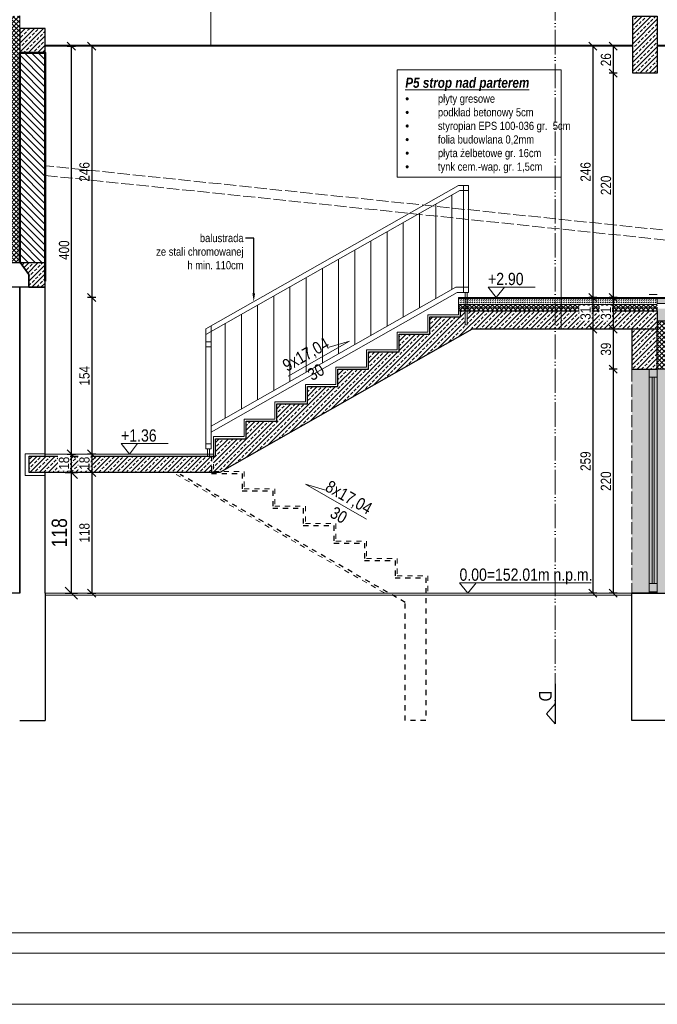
# Model space of a CAD drawing. Header units: millimetres. Extents: x 17147 to 52214, y -18116 to -4632.
# Tile 153 of 186: x 40073 to 40698, y -13916 to -12950. Entities that reach past the tile are written whole.
import ezdxf
from ezdxf import colors
from ezdxf.entities.mleader import LeaderData, LeaderLine
from ezdxf.math import Vec2, Vec3

# ---------------------------------------------------------------- set-up
doc = ezdxf.new("R2010")
doc.units = ezdxf.units.MM
for name, pattern in [('3', [1, 0.5, -0.5]), ('ACAD_ISO02W100', [15, 12, -3]), ('ACAD_ISO05W100', [33, 24, -3, 0, -3, 0, -3])]:
    doc.linetypes.add(name, pattern=pattern)
doc.layers.get('Defpoints').update_dxf_attribs({"color": 6})
for name, color, linetype, lineweight, true_color in [('A-izolacja', 7, 'Continuous', 9, 0x4775ff), ('A_CIENKA_WARSTWY', 7, 'Continuous', 15, 0x3a3a92), ('A_SCIANA DO WYBURZENIA', 7, 'ACAD_ISO02W100', 18, 0xf7833b), ('r-ramka', 7, 'Continuous', 0, 0x727169)]:
    doc.layers.add(name, color=color, linetype=linetype, lineweight=lineweight, true_color=true_color)
for name, color, linetype, lineweight in [('A-konstrukcja-żelbet', 130, 'Continuous', 30), ('A-kreskowanie', 253, 'Continuous', 0), ('A-OKN', 154, 'Continuous', 9), ('A-opis', 130, 'Continuous', 9), ('A-wymiar', 177, 'Continuous', 0), ('A_SCIANA_ISTN', 253, 'Continuous', 25), ('A_SCIANA_PROJ_KONSTRUKCJA', 3, 'Continuous', 50), ('A_SCINAN_PROJ_DZIALOWA', 5, 'Continuous', 30), ('elewacja C', 253, 'Continuous', 0), ('ELEWACJA_PROJ_GRUBA', 4, 'Continuous', 40)]:
    doc.layers.add(name, color=color, linetype=linetype, lineweight=lineweight)
doc.layers.add('k_żelbet', color=6, linetype='Continuous')
doc.styles.get("Standard").update_dxf_attribs({"font": 'ARIALN.TTF'})
doc.styles.add('wymiary', font='ARIALN.TTF')
doc.linetypes.add('ZYGZAK', pattern='A,0.00254,-5.08,[131,ltypeshp.shx,S=5.08,R=0,X=-5.08,Y=0],-10.16,[131,ltypeshp.shx,S=5.08,R=180,X=5.08,Y=0],-5.08', length=20.32254)
doc.dimstyles.new('anka', dxfattribs={"dimtxt": 15, "dimasz": 12, "dimexe": 6, "dimexo": 0.0625, "dimgap": 4, "dimtad": 1, "dimdec": 0, "dimzin": 0, "dimdsep": 46, "dimtxsty": 'wymiary', "dimblk": 'OBLIQUE', "dimcen": 0.09, "dimclrt": 7, "dimadec": 0, "dimazin": 0, "dimtfac": 1, "dimtdec": 0, "dimtix": 1, "dimtofl": 0, "dimtmove": 0, "dimatfit": 3, "dimldrblk": 'OBLIQUE', "dimfxl": 6, "dimfxlon": 1, "dimtfill": 1, "dimtolj": 1, "dimtzin": 0, "dimarcsym": 0})
doc.dimstyles.new('anka 50', dxfattribs={"dimtxt": 10, "dimasz": 8, "dimexe": 4, "dimexo": 0.0625, "dimgap": 2, "dimtad": 1, "dimdec": 0, "dimzin": 0, "dimdsep": 46, "dimtxsty": 'Standard', "dimblk": 'OBLIQUE', "dimcen": 0.09, "dimclrt": 7, "dimadec": 0, "dimazin": 0, "dimtfac": 1, "dimtdec": 0, "dimtix": 1, "dimtofl": 0, "dimtmove": 0, "dimatfit": 3, "dimldrblk": 'OBLIQUE', "dimfxl": 4, "dimfxlon": 1, "dimtfill": 1, "dimtolj": 1, "dimtzin": 0, "dimarcsym": 0})

# ---------------------------------------------------------------- blocks, each defined once
blk = doc.blocks.new('_OBLIQUE')
at = {"color": 0, "linetype": 'ByBlock'}
blk.add_line((-0.5, -0.5), (0.5, 0.5), dxfattribs=at)
blk = doc.blocks.new('*D539')
at = {"layer": 'A-wymiar', "color": 0, "lineweight": -2, "transparency": 16777216}
for p, q in [((40118.08, -13394.02), (40130.08, -13394.02)), ((40124.08, -13512.49), (40124.08, -13394.02)), ((40118.08, -13512.49), (40130.08, -13512.49))]:
    blk.add_line(p, q, dxfattribs=at)
at = {"layer": 'Defpoints', "color": 0, "transparency": 16777216}
for p in [(40098.47, -13394.02), (40124.08, -13394.02), (40098.47, -13512.49)]:
    blk.add_point(p, dxfattribs=at)
at = {"layer": 'A-wymiar', "color": 0, "lineweight": -2, "transparency": 16777216, "xscale": 12, "yscale": 12, "zscale": 12}
for p, rotation in [((40124.08, -13394.02), 90), ((40124.08, -13512.49), 270)]:
    blk.add_blockref('_OBLIQUE', p, dxfattribs=dict(at, rotation=rotation))
at = {"layer": 'A-wymiar', "color": 7, "transparency": 16777216, "insert": (40112.42, -13453.26), "char_height": 15, "attachment_point": 5, "rotation": 90, "style": 'wymiary', "bg_fill": 3, "box_fill_scale": 1.1, "bg_fill_color": 256, "bg_fill_true_color": 13158600, "bg_fill_transparency": 0}
blk.add_mtext('\\A1;118', dxfattribs=at)
blk = doc.blocks.new('*D540')
at = {"layer": 'A-wymiar', "color": 0, "lineweight": -2, "transparency": 16777216}
for p, q in [((40120.08, -13376.02), (40128.08, -13376.02)), ((40124.08, -13394.02), (40124.08, -13376.02)), ((40120.08, -13394.02), (40128.08, -13394.02))]:
    blk.add_line(p, q, dxfattribs=at)
at = {"layer": 'Defpoints', "color": 0, "transparency": 16777216}
for p in [(40098.47, -13376.02), (40098.47, -13394.02)]:
    blk.add_point(p, dxfattribs=at)
at = {"layer": 'A-wymiar', "color": 0, "lineweight": -2, "transparency": 16777216, "xscale": 8, "yscale": 8, "zscale": 8}
for p, rotation in [((40124.08, -13376.02), 90), ((40124.08, -13394.02), 270)]:
    blk.add_blockref('_OBLIQUE', p, dxfattribs=dict(at, rotation=rotation))
at = {"layer": 'A-wymiar', "color": 7, "transparency": 16777216, "insert": (40116.98, -13385.02), "char_height": 10, "attachment_point": 5, "rotation": 90, "bg_fill": 3, "box_fill_scale": 1.1, "bg_fill_color": 256, "bg_fill_true_color": 13158600, "bg_fill_transparency": 0}
blk.add_mtext('\\A1;18', dxfattribs=at)
at = {"layer": 'Defpoints', "color": 0, "transparency": 16777216}
blk.add_point((40124.08, -13376.02), dxfattribs=at)
blk = doc.blocks.new('*D541')
at = {"layer": 'A-wymiar', "color": 0, "lineweight": -2, "transparency": 16777216}
for p, q in [((40120.08, -12976.06), (40128.08, -12976.06)), ((40124.08, -13376.02), (40124.08, -12976.06)), ((40120.08, -13376.02), (40128.08, -13376.02))]:
    blk.add_line(p, q, dxfattribs=at)
at = {"layer": 'Defpoints', "color": 0, "transparency": 16777216}
for p in [(40098.47, -12976.06), (40124.08, -12976.06), (40098.47, -13376.02)]:
    blk.add_point(p, dxfattribs=at)
at = {"layer": 'A-wymiar', "color": 0, "lineweight": -2, "transparency": 16777216, "xscale": 8, "yscale": 8, "zscale": 8}
for p, rotation in [((40124.08, -12976.06), 90), ((40124.08, -13376.02), 270)]:
    blk.add_blockref('_OBLIQUE', p, dxfattribs=dict(at, rotation=rotation))
at = {"layer": 'A-wymiar', "color": 7, "transparency": 16777216, "insert": (40116.98, -13176.04), "char_height": 10, "attachment_point": 5, "rotation": 90, "bg_fill": 3, "box_fill_scale": 1.1, "bg_fill_color": 256, "bg_fill_true_color": 13158600, "bg_fill_transparency": 0}
blk.add_mtext('\\A1;400', dxfattribs=at)
blk = doc.blocks.new('*D542')
at = {"layer": 'A-wymiar', "color": 0, "lineweight": -2, "transparency": 16777216}
for p, q in [((40144.08, -12976.06), (40140.08, -12976.06)), ((40144.08, -12976.06), (40144.08, -13222.49)), ((40148.08, -13222.49), (40140.08, -13222.49))]:
    blk.add_line(p, q, dxfattribs=at)
at = {"layer": 'Defpoints', "color": 0, "transparency": 16777216}
for p in [(40144.08, -12976.06), (40144.08, -13222.49), (40503.47, -13222.49)]:
    blk.add_point(p, dxfattribs=at)
at = {"layer": 'A-wymiar', "color": 0, "lineweight": -2, "transparency": 16777216, "xscale": 8, "yscale": 8, "zscale": 8}
for p, rotation in [((40144.08, -12976.06), 90), ((40144.08, -13222.49), 270)]:
    blk.add_blockref('_OBLIQUE', p, dxfattribs=dict(at, rotation=rotation))
at = {"layer": 'A-wymiar', "color": 7, "transparency": 16777216, "insert": (40136.98, -13099.27), "char_height": 10, "attachment_point": 5, "rotation": 90, "bg_fill": 3, "box_fill_scale": 1.1, "bg_fill_color": 256, "bg_fill_true_color": 13158600, "bg_fill_transparency": 0}
blk.add_mtext('\\A1;246', dxfattribs=at)
blk = doc.blocks.new('*D543')
at = {"layer": 'A-wymiar', "color": 0, "lineweight": -2, "transparency": 16777216}
for p, q in [((40148.08, -13376.02), (40140.08, -13376.02)), ((40144.08, -13376.02), (40144.08, -13394.02)), ((40148.08, -13394.02), (40140.08, -13394.02))]:
    blk.add_line(p, q, dxfattribs=at)
at = {"layer": 'Defpoints', "color": 0, "transparency": 16777216}
for p in [(40263.47, -13376.02), (40269.7, -13394.02)]:
    blk.add_point(p, dxfattribs=at)
at = {"layer": 'A-wymiar', "color": 0, "lineweight": -2, "transparency": 16777216, "xscale": 8, "yscale": 8, "zscale": 8}
for p, rotation in [((40144.08, -13376.02), 90), ((40144.08, -13394.02), 270)]:
    blk.add_blockref('_OBLIQUE', p, dxfattribs=dict(at, rotation=rotation))
at = {"layer": 'A-wymiar', "color": 7, "transparency": 16777216, "insert": (40136.98, -13385.02), "char_height": 10, "attachment_point": 5, "rotation": 90, "bg_fill": 3, "box_fill_scale": 1.1, "bg_fill_color": 256, "bg_fill_true_color": 13158600, "bg_fill_transparency": 0}
blk.add_mtext('\\A1;18', dxfattribs=at)
at = {"layer": 'Defpoints', "color": 0, "transparency": 16777216}
blk.add_point((40144.08, -13394.02), dxfattribs=at)
blk = doc.blocks.new('*D544')
at = {"layer": 'A-wymiar', "color": 0, "lineweight": -2, "transparency": 16777216}
for p, q in [((40148.08, -13394.02), (40140.08, -13394.02)), ((40144.08, -13394.02), (40144.08, -13512.49)), ((40140.08, -13512.49), (40148.08, -13512.49))]:
    blk.add_line(p, q, dxfattribs=at)
at = {"layer": 'Defpoints', "color": 0, "transparency": 16777216}
for p in [(40269.7, -13394.02), (40127.1, -13512.49), (40144.08, -13512.49)]:
    blk.add_point(p, dxfattribs=at)
at = {"layer": 'A-wymiar', "color": 0, "lineweight": -2, "transparency": 16777216, "xscale": 8, "yscale": 8, "zscale": 8}
for p, rotation in [((40144.08, -13394.02), 90), ((40144.08, -13512.49), 270)]:
    blk.add_blockref('_OBLIQUE', p, dxfattribs=dict(at, rotation=rotation))
at = {"layer": 'A-wymiar', "color": 7, "transparency": 16777216, "insert": (40136.98, -13453.26), "char_height": 10, "attachment_point": 5, "rotation": 90, "bg_fill": 3, "box_fill_scale": 1.1, "bg_fill_color": 256, "bg_fill_true_color": 13158600, "bg_fill_transparency": 0}
blk.add_mtext('\\A1;118', dxfattribs=at)
blk = doc.blocks.new('*D545')
at = {"layer": 'A-wymiar', "color": 0, "lineweight": -2, "transparency": 16777216}
for p, q in [((40659.29, -12976.06), (40651.29, -12976.06)), ((40655.29, -12976.06), (40655.29, -13002.49)), ((40659.29, -13002.49), (40651.29, -13002.49))]:
    blk.add_line(p, q, dxfattribs=at)
at = {"layer": 'Defpoints', "color": 0, "transparency": 16777216}
for p in [(40674.47, -12976.06), (40674.47, -13002.49)]:
    blk.add_point(p, dxfattribs=at)
at = {"layer": 'A-wymiar', "color": 0, "lineweight": -2, "transparency": 16777216, "xscale": 8, "yscale": 8, "zscale": 8}
for p, rotation in [((40655.29, -12976.06), 90), ((40655.29, -13002.49), 270)]:
    blk.add_blockref('_OBLIQUE', p, dxfattribs=dict(at, rotation=rotation))
at = {"layer": 'A-wymiar', "color": 7, "transparency": 16777216, "insert": (40648.18, -12989.27), "char_height": 10, "attachment_point": 5, "rotation": 90, "bg_fill": 3, "box_fill_scale": 1.1, "bg_fill_color": 256, "bg_fill_true_color": 13158600, "bg_fill_transparency": 0}
blk.add_mtext('\\A1;26', dxfattribs=at)
at = {"layer": 'Defpoints', "color": 0, "transparency": 16777216}
blk.add_point((40655.29, -13002.49), dxfattribs=at)
blk = doc.blocks.new('*D546')
at = {"layer": 'A-wymiar', "color": 0, "lineweight": -2, "transparency": 16777216}
for p, q in [((40659.29, -13002.49), (40651.29, -13002.49)), ((40655.29, -13002.49), (40655.29, -13222.49)), ((40659.29, -13222.49), (40651.29, -13222.49))]:
    blk.add_line(p, q, dxfattribs=at)
at = {"layer": 'Defpoints', "color": 0, "transparency": 16777216}
for p in [(40674.47, -13002.49), (40655.29, -13222.49), (40690.47, -13222.49)]:
    blk.add_point(p, dxfattribs=at)
at = {"layer": 'A-wymiar', "color": 0, "lineweight": -2, "transparency": 16777216, "xscale": 8, "yscale": 8, "zscale": 8}
for p, rotation in [((40655.29, -13002.49), 90), ((40655.29, -13222.49), 270)]:
    blk.add_blockref('_OBLIQUE', p, dxfattribs=dict(at, rotation=rotation))
at = {"layer": 'A-wymiar', "color": 7, "transparency": 16777216, "insert": (40648.18, -13112.49), "char_height": 10, "attachment_point": 5, "rotation": 90, "bg_fill": 3, "box_fill_scale": 1.1, "bg_fill_color": 256, "bg_fill_true_color": 13158600, "bg_fill_transparency": 0}
blk.add_mtext('\\A1;220', dxfattribs=at)
blk = doc.blocks.new('*D547')
at = {"layer": 'A-wymiar', "color": 0, "lineweight": -2, "transparency": 16777216}
for p, q in [((40659.29, -13222.49), (40651.29, -13222.49)), ((40655.29, -13222.49), (40655.29, -13253.49)), ((40659.29, -13253.49), (40651.29, -13253.49))]:
    blk.add_line(p, q, dxfattribs=at)
at = {"layer": 'Defpoints', "color": 0, "transparency": 16777216}
for p in [(40690.47, -13222.49), (40655.29, -13253.49), (40673.47, -13253.49)]:
    blk.add_point(p, dxfattribs=at)
at = {"layer": 'A-wymiar', "color": 0, "lineweight": -2, "transparency": 16777216, "xscale": 8, "yscale": 8, "zscale": 8}
for p, rotation in [((40655.29, -13222.49), 90), ((40655.29, -13253.49), 270)]:
    blk.add_blockref('_OBLIQUE', p, dxfattribs=dict(at, rotation=rotation))
at = {"layer": 'A-wymiar', "color": 7, "transparency": 16777216, "insert": (40648.18, -13237.99), "char_height": 10, "attachment_point": 5, "rotation": 90, "bg_fill": 3, "box_fill_scale": 1.1, "bg_fill_color": 256, "bg_fill_true_color": 13158600, "bg_fill_transparency": 0}
blk.add_mtext('\\A1;31', dxfattribs=at)
blk = doc.blocks.new('*D548')
at = {"layer": 'A-wymiar', "color": 0, "lineweight": -2, "transparency": 16777216}
for p, q in [((40659.29, -13253.49), (40651.29, -13253.49)), ((40655.29, -13253.49), (40655.29, -13292.75)), ((40659.29, -13292.75), (40651.29, -13292.75))]:
    blk.add_line(p, q, dxfattribs=at)
at = {"layer": 'Defpoints', "color": 0, "transparency": 16777216}
for p in [(40673.47, -13253.49), (40655.29, -13292.75), (40673.47, -13292.75)]:
    blk.add_point(p, dxfattribs=at)
at = {"layer": 'A-wymiar', "color": 0, "lineweight": -2, "transparency": 16777216, "xscale": 8, "yscale": 8, "zscale": 8}
for p, rotation in [((40655.29, -13253.49), 90), ((40655.29, -13292.75), 270)]:
    blk.add_blockref('_OBLIQUE', p, dxfattribs=dict(at, rotation=rotation))
at = {"layer": 'A-wymiar', "color": 7, "transparency": 16777216, "insert": (40648.18, -13273.12), "char_height": 10, "attachment_point": 5, "rotation": 90, "bg_fill": 3, "box_fill_scale": 1.1, "bg_fill_color": 256, "bg_fill_true_color": 13158600, "bg_fill_transparency": 0}
blk.add_mtext('\\A1;39', dxfattribs=at)
blk = doc.blocks.new('*D549')
at = {"layer": 'A-wymiar', "color": 0, "lineweight": -2, "transparency": 16777216}
for p, q in [((40659.29, -13292.75), (40651.29, -13292.75)), ((40655.29, -13292.75), (40655.29, -13512.49)), ((40659.29, -13512.49), (40651.29, -13512.49))]:
    blk.add_line(p, q, dxfattribs=at)
at = {"layer": 'Defpoints', "color": 0, "transparency": 16777216}
for p in [(40673.47, -13292.75), (40655.29, -13512.49), (40673.47, -13512.49)]:
    blk.add_point(p, dxfattribs=at)
at = {"layer": 'A-wymiar', "color": 0, "lineweight": -2, "transparency": 16777216, "xscale": 8, "yscale": 8, "zscale": 8}
for p, rotation in [((40655.29, -13292.75), 90), ((40655.29, -13512.49), 270)]:
    blk.add_blockref('_OBLIQUE', p, dxfattribs=dict(at, rotation=rotation))
at = {"layer": 'A-wymiar', "color": 7, "transparency": 16777216, "insert": (40648.18, -13402.62), "char_height": 10, "attachment_point": 5, "rotation": 90, "bg_fill": 3, "box_fill_scale": 1.1, "bg_fill_color": 256, "bg_fill_true_color": 13158600, "bg_fill_transparency": 0}
blk.add_mtext('\\A1;220', dxfattribs=at)
blk = doc.blocks.new('*D550')
at = {"layer": 'A-wymiar', "color": 0, "lineweight": -2, "transparency": 16777216}
for p, q in [((40639.29, -12976.06), (40631.29, -12976.06)), ((40635.29, -12976.06), (40635.29, -13222.49)), ((40639.29, -13222.49), (40631.29, -13222.49))]:
    blk.add_line(p, q, dxfattribs=at)
at = {"layer": 'Defpoints', "color": 0, "transparency": 16777216}
for p in [(40674.47, -12976.06), (40635.29, -13222.49), (40690.47, -13222.49)]:
    blk.add_point(p, dxfattribs=at)
at = {"layer": 'A-wymiar', "color": 0, "lineweight": -2, "transparency": 16777216, "xscale": 8, "yscale": 8, "zscale": 8}
for p, rotation in [((40635.29, -12976.06), 90), ((40635.29, -13222.49), 270)]:
    blk.add_blockref('_OBLIQUE', p, dxfattribs=dict(at, rotation=rotation))
at = {"layer": 'A-wymiar', "color": 7, "transparency": 16777216, "insert": (40628.18, -13099.27), "char_height": 10, "attachment_point": 5, "rotation": 90, "bg_fill": 3, "box_fill_scale": 1.1, "bg_fill_color": 256, "bg_fill_true_color": 13158600, "bg_fill_transparency": 0}
blk.add_mtext('\\A1;246', dxfattribs=at)
blk = doc.blocks.new('*D551')
at = {"layer": 'A-wymiar', "color": 0, "lineweight": -2, "transparency": 16777216}
for p, q in [((40639.29, -13222.49), (40631.29, -13222.49)), ((40635.29, -13222.49), (40635.29, -13253.49)), ((40639.29, -13253.49), (40631.29, -13253.49))]:
    blk.add_line(p, q, dxfattribs=at)
at = {"layer": 'Defpoints', "color": 0, "transparency": 16777216}
for p in [(40690.47, -13222.49), (40635.29, -13253.49), (40673.47, -13253.49)]:
    blk.add_point(p, dxfattribs=at)
at = {"layer": 'A-wymiar', "color": 0, "lineweight": -2, "transparency": 16777216, "xscale": 8, "yscale": 8, "zscale": 8}
for p, rotation in [((40635.29, -13222.49), 90), ((40635.29, -13253.49), 270)]:
    blk.add_blockref('_OBLIQUE', p, dxfattribs=dict(at, rotation=rotation))
at = {"layer": 'A-wymiar', "color": 7, "transparency": 16777216, "insert": (40628.18, -13237.99), "char_height": 10, "attachment_point": 5, "rotation": 90, "bg_fill": 3, "box_fill_scale": 1.1, "bg_fill_color": 256, "bg_fill_true_color": 13158600, "bg_fill_transparency": 0}
blk.add_mtext('\\A1;31', dxfattribs=at)
blk = doc.blocks.new('*D552')
at = {"layer": 'A-wymiar', "color": 0, "lineweight": -2, "transparency": 16777216}
for p, q in [((40639.29, -13253.49), (40631.29, -13253.49)), ((40635.29, -13253.49), (40635.29, -13512.49)), ((40639.29, -13512.49), (40631.29, -13512.49))]:
    blk.add_line(p, q, dxfattribs=at)
at = {"layer": 'Defpoints', "color": 0, "transparency": 16777216}
for p in [(40673.47, -13253.49), (40635.29, -13512.49), (40673.47, -13512.49)]:
    blk.add_point(p, dxfattribs=at)
at = {"layer": 'A-wymiar', "color": 0, "lineweight": -2, "transparency": 16777216, "xscale": 8, "yscale": 8, "zscale": 8}
for p, rotation in [((40635.29, -13253.49), 90), ((40635.29, -13512.49), 270)]:
    blk.add_blockref('_OBLIQUE', p, dxfattribs=dict(at, rotation=rotation))
at = {"layer": 'A-wymiar', "color": 7, "transparency": 16777216, "insert": (40628.18, -13382.99), "char_height": 10, "attachment_point": 5, "rotation": 90, "bg_fill": 3, "box_fill_scale": 1.1, "bg_fill_color": 256, "bg_fill_true_color": 13158600, "bg_fill_transparency": 0}
blk.add_mtext('\\A1;259', dxfattribs=at)
blk = doc.blocks.new('LOGO')
at = {"layer": 'elewacja C', "color": 7, "insert": (9846.9, 18042.5), "char_height": 20, "attachment_point": 1}
blk.add_mtext_dynamic_manual_height_columns('\\pi539.21;{\\fCalibri|b0|i0|c0|p34;\\H4x;CREO PROJEKT\\H1.25x;\\P\\pi434.09;\\H0.22x;Usługi Projektowe i Nadzory Budowlane    mgr inż. Anna Bonikowska\\P\\pi409.92;ul. Brzozowa 16, 11-700 Mrągowo    NIP 742 211 62 72    tel. 69764044\\fArial|b0|i0|c238|p34;4}', width=1826.244, gutter_width=12.5, heights=[0], dxfattribs=at)
blk = doc.blocks.new('*D690')
at = {"layer": 'A-wymiar', "color": 0, "lineweight": -2, "transparency": 16777216}
for p, q in [((40144.08, -13222.49), (40140.08, -13222.49)), ((40144.08, -13222.49), (40144.08, -13376.02)), ((40144.08, -13376.02), (40140.08, -13376.02))]:
    blk.add_line(p, q, dxfattribs=at)
at = {"layer": 'Defpoints', "color": 0, "transparency": 16777216}
for p in [(40144.08, -13222.49), (40144.08, -13376.02), (40144.08, -13376.02)]:
    blk.add_point(p, dxfattribs=at)
at = {"layer": 'A-wymiar', "color": 0, "lineweight": -2, "transparency": 16777216, "xscale": 8, "yscale": 8, "zscale": 8}
for p, rotation in [((40144.08, -13222.49), 90), ((40144.08, -13376.02), 270)]:
    blk.add_blockref('_OBLIQUE', p, dxfattribs=dict(at, rotation=rotation))
at = {"layer": 'A-wymiar', "color": 7, "transparency": 16777216, "insert": (40136.98, -13299.26), "char_height": 10, "attachment_point": 5, "rotation": 90, "bg_fill": 3, "box_fill_scale": 1.1, "bg_fill_color": 256, "bg_fill_true_color": 13158600, "bg_fill_transparency": 0}
blk.add_mtext('\\A1;154', dxfattribs=at)

msp = doc.modelspace()

# ---------------------------------------------------------------- hatches: boundary and pattern name
at = {"layer": 'A-kreskowanie'}
h = msp.add_hatch(dxfattribs=at)
h.set_pattern_fill('ANSI37', color=256, angle=-90)
h.paths.add_polyline_path([(40073.47, -12946.31), (40072.31, -12946.31), (40072.31, -12946.51), (40065.65, -12946.51), (40058.98, -12946.31), (40058.98, -12946.51), (40053.47, -12946.51), (40053.47, -13188.49), (40073.47, -13188.49)])
h = msp.add_hatch(dxfattribs=at)
h.set_pattern_fill('DASH', color=256, scale=0.5, angle=45)
h.set_pattern_definition([(45, (0, -47), (2e-16, 2.24506403), [1.5875, -1.5875])])
h.paths.add_polyline_path([(40698.47, -13223.49), (40503.47, -13223.49), (40503.47, -13229.49), (40698.47, -13229.49)])
h = msp.add_hatch(dxfattribs=at)
h.set_pattern_fill('ANSI37', color=256, angle=-90)
h.set_pattern_definition([(315, (0, -47), (2.24506403, 2.24506403), []), (45, (0, -47), (-2.24506403, 2.24506403), [])])
h.paths.add_polyline_path([(40698.47, -13229.49), (40503.47, -13229.49), (40503.47, -13235.49), (40698.47, -13235.49)])
h = msp.add_hatch(dxfattribs=at)
h.set_pattern_fill('ANSI37', color=256, angle=-90)
h.paths.add_polyline_path([(40718.47, -13245.49), (40698.47, -13245.49), (40698.47, -13292.75), (40718.47, -13292.75)])
at = {"layer": 'A_CIENKA_WARSTWY', "transparency": 33554687}
h = msp.add_hatch(dxfattribs=at)
h.set_pattern_fill('DASH', color=256, scale=0.5, angle=45)
h.set_pattern_definition([(45, (-3591.3483, 1167.586), (2e-16, 2.24506403), [1.5875, -1.5875])])
h.paths.add_polyline_path([(40698.47, -13223.49), (41314.13, -13223.49), (41314.13, -13228.49), (40698.47, -13228.49)])
at = {"layer": 'A_SCIANA DO WYBURZENIA', "transparency": 33554687}
h = msp.add_hatch(dxfattribs=at)
h.set_pattern_fill('DOTS', color=256, angle=90)
h.set_pattern_definition([(90, (-5213.4065, 7722.9787), (-1.5875, 0.79375), [0, -1.5875])])
h.paths.add_polyline_path([(40673.47, -13512.49), (40718.47, -13512.49), (40718.47, -13292.79), (40673.47, -13292.79)])
at = {"layer": 'A_SCIANA_PROJ_KONSTRUKCJA', "lineweight": 9, "true_color": 0x2ad533}
h = msp.add_hatch(dxfattribs=at)
h.set_pattern_fill('ANSI33', color=102)
h.paths.add_polyline_path([(40698.47, -12946.51), (40674.47, -12946.51), (40674.47, -13002.49), (40698.47, -13002.49)])
h = msp.add_hatch(dxfattribs=at)
h.set_pattern_fill('ANSI33', color=102)
h.paths.add_polyline_path([(40073.47, -12982.5), (40098.47, -12982.5), (40098.47, -12958.5), (40073.47, -12958.5)])
h = msp.add_hatch(dxfattribs=at)
h.set_pattern_fill('ANSI31', color=102, scale=1.5, angle=90)
h.paths.add_polyline_path([(40098.47, -12982.5), (40073.47, -12982.5), (40073.47, -13188.49), (40074.19, -13188.49), (40098.47, -13188.49)])
h = msp.add_hatch(dxfattribs=at)
h.set_pattern_fill('ANSI33', color=102)
h.paths.add_polyline_path([(40098.47, -13188.49), (40074.19, -13188.49), (40082.47, -13199.99), (40082.47, -13212.49), (40098.47, -13212.49)])
h = msp.add_hatch(dxfattribs=at)
h.set_pattern_fill('ANSI33', color=102)
h.paths.add_polyline_path([(40698.99, -13245.49), (40698.47, -13235.49), (40511.97, -13235.49), (40511.97, -13249.24), (40509.97, -13249.24), (40509.97, -13235.49), (40505.47, -13235.49), (40505.47, -13238.07), (40505.47, -13241.55), (40475.47, -13241.55), (40475.47, -13258.61), (40445.47, -13258.61), (40445.47, -13275.67), (40415.47, -13275.67), (40415.47, -13292.73), (40385.47, -13292.73), (40385.47, -13309.79), (40355.47, -13309.79), (40355.47, -13326.84), (40325.47, -13326.84), (40325.47, -13343.9), (40295.47, -13343.9), (40295.47, -13360.96), (40265.47, -13360.96), (40265.47, -13378.02), (40263.47, -13378.02), (40263.47, -13393.08), (40271.35, -13393.08), (40516.83, -13253.49), (40698.99, -13253.49)])
h = msp.add_hatch(dxfattribs=at)
h.set_pattern_fill('ANSI33', color=102)
h.paths.add_polyline_path([(40698.47, -13253.49), (40673.47, -13253.49), (40673.47, -13292.75), (40698.47, -13292.75)])
h = msp.add_hatch(dxfattribs=at)
h.set_pattern_fill('ANSI33', color=102)
h.paths.add_polyline_path([(40261.47, -13378.02), (40082.64, -13378.02), (40082.64, -13394.02), (40261.47, -13394.02)])
at = {"layer": 'ELEWACJA_PROJ_GRUBA', "lineweight": 9}
h = msp.add_hatch(dxfattribs=at)
h.set_pattern_fill('ANSI31', color=256, scale=5, angle=45)
h.paths.add_polyline_path([(40500.82, -13212.49), (40508.47, -13212.49), (40508.47, -13117.49), (40504.79, -13117.49), (40261.05, -13256.09), (40261.05, -13266.02), (40261.05, -13348.83)])
at = {"layer": 'k_żelbet'}
h = msp.add_hatch(dxfattribs=at)
h.set_pattern_fill('ANSI33', color=256, style=0)
h.set_pattern_definition([(45, (5.23, 1278.184), (-4.4901281, 4.4901281), []), (45, (9.72, 1278.184), (-4.4901281, 4.4901281), [3.175, -1.5875])])
h.paths.add_polyline_path([(41314.13, -13233.49), (40698.47, -13233.49), (40698.47, -13245.49), (40909.97, -13245.49), (41314.13, -13245.49)])
h.paths.add_polyline_path([(40996.27, -13244.02), (41019.34, -13244.02), (41019.34, -13236.14), (40996.27, -13236.14)], flags=16)

# ---------------------------------------------------------------- linework, layer by layer
at = {"layer": 'A-izolacja'}
for points in [[(40073.47, -13188.49), (40053.47, -13188.49), (40053.47, -12946.51)], [(40073.47, -12958.5), (40073.47, -12946.31)]]:
    msp.add_lwpolyline(points, dxfattribs=at)
msp.add_lwpolyline([(40718.47, -13292.75), (40698.47, -13292.75), (40698.47, -13245.49), (40718.47, -13245.49)], close=True, dxfattribs=at)
at = {"layer": 'A-konstrukcja-żelbet'}
for points in [[(40698.47, -12946.51), (40698.47, -13002.49), (40674.47, -13002.49), (40674.47, -12946.51), (40698.47, -12946.51)], [(40073.47, -13188.49), (40074.19, -13188.49), (40082.47, -13199.99), (40082.47, -13212.49), (40098.47, -13212.49), (40098.47, -13188.49), (40074.19, -13188.49)], [(40505.47, -13238.07), (40505.47, -13235.49), (40698.47, -13235.49), (40698.47, -13253.49), (40516.83, -13253.49), (40269.7, -13394.02), (40082.64, -13394.02), (40082.64, -13378.02), (40265.47, -13378.02), (40265.47, -13360.96), (40295.47, -13360.96), (40295.47, -13343.9), (40325.47, -13343.9), (40325.47, -13326.84), (40355.47, -13326.84), (40355.47, -13309.79), (40385.47, -13309.79), (40385.47, -13292.73), (40415.47, -13292.73), (40415.47, -13275.67), (40445.47, -13275.67), (40445.47, -13258.61), (40475.47, -13258.61), (40475.47, -13241.55), (40505.47, -13241.55), (40505.47, -13235.49)], [(40673.47, -13292.75), (40698.47, -13292.75), (40698.47, -13253.49), (40673.47, -13253.49), (40673.47, -13292.75)]]:
    msp.add_lwpolyline(points, dxfattribs=at)
msp.add_lwpolyline([(40073.47, -12982.5), (40098.47, -12982.5), (40098.47, -12958.5), (40073.47, -12958.5)], close=True, dxfattribs=at)
at = {"layer": 'A-konstrukcja-żelbet', "linetype": '3', "ltscale": 10}
for points in [[(40261.47, -13378.02), (40261.47, -13395.08), (40291.47, -13395.08), (40291.47, -13412.14), (40321.47, -13412.14), (40321.47, -13429.2), (40351.47, -13429.2), (40351.47, -13446.26), (40381.47, -13446.26), (40381.47, -13463.32)], [(40381.47, -13446.26), (40381.47, -13463.32), (40411.47, -13463.32), (40411.47, -13480.37), (40441.47, -13480.37), (40441.47, -13497.43), (40471.47, -13497.43), (40471.47, -13637.49), (40451.47, -13637.49), (40451.47, -13521.52), (40230.75, -13396.02)]]:
    msp.add_lwpolyline(points, dxfattribs=at)
at = {"layer": 'A-OKN'}
msp.add_lwpolyline([(40690.47, -13219.56), (40698.47, -13219.56)], dxfattribs=at)
for points in [[(40690.47, -13512.49), (40698.47, -13512.49), (40698.47, -13292.75), (40690.47, -13292.75)], [(40690.47, -13292.75), (40698.47, -13292.75), (40698.47, -13300.75), (40690.47, -13300.75)], [(40693.47, -13300.75), (40695.47, -13300.75), (40695.47, -13503.1), (40693.47, -13503.1)], [(40690.47, -13503.1), (40698.47, -13503.1), (40698.47, -13511.1), (40690.47, -13511.1)]]:
    msp.add_lwpolyline(points, close=True, dxfattribs=at)
at = {"layer": 'A-opis'}
for points in [[(40260.73, -12976.06), (40260.73, -12690.75), (40515.34, -12690.75)], [(40604.19, -13104.58), (40604.19, -13253.49)], [(40578.82, -13212.3), (40532.59, -13212.3), (40540.67, -13222.49), (40548.74, -13212.3)], [(40698.47, -13222.49), (40503.47, -13222.49)], [(40633.51, -13502.3), (40504.62, -13502.3), (40512.69, -13512.49), (40520.77, -13502.3)]]:
    msp.add_lwpolyline(points, dxfattribs=at)
at = {"layer": 'A-opis', "color": 212, "linetype": 'ACAD_ISO05W100', "true_color": 0xe01fda}
for points in [[(40598.47, -12794.06), (40598.47, -13640.75)], [(40598.47, -13620.87), (40589.85, -13630.81)], [(40598.47, -13640.75), (40589.85, -13630.81)]]:
    msp.add_lwpolyline(points, dxfattribs=at)
at = {"layer": 'A-opis', "lineweight": 9}
for points in [[(40336.62, -13299.58), (40396.62, -13265.46), (40376.85, -13271.33)], [(40413.47, -13439.84), (40353.47, -13405.72), (40373.23, -13411.59)]]:
    msp.add_lwpolyline(points, dxfattribs=at)
at = {"layer": 'A-opis', "color": 212, "true_color": 0xe01fda, "const_width": 1.5}
msp.add_lwpolyline([(40598.47, -13640.75), (40598.47, -13601.4)], dxfattribs=at)
at = {"layer": 'A-wymiar'}
for points in [[(40674.47, -12975.06), (40098.47, -12975.06)], [(40674.47, -12976.06), (40098.47, -12976.06)], [(40698.47, -13231.89), (40698.47, -13267.75)]]:
    msp.add_lwpolyline(points, dxfattribs=at)
at = {"layer": 'A_CIENKA_WARSTWY'}
for points in [[(41327.13, -12975.06), (40698.47, -12975.06)], [(41327.13, -12976.06), (40698.47, -12976.06)], [(40503.47, -13222.49), (40503.47, -13239.55), (40473.47, -13239.55), (40473.47, -13256.61), (40443.47, -13256.61), (40443.47, -13273.67), (40413.47, -13273.67), (40413.47, -13290.73), (40383.47, -13290.73)], [(40503.47, -13222.49), (40698.47, -13222.49)], [(40503.47, -13223.49), (40698.47, -13223.49)], [(40503.47, -13229.49), (40698.47, -13229.49)], [(40698.47, -13223.49), (40698.47, -13222.49), (41314.15, -13222.49), (41314.15, -13223.49)], [(41314.15, -13228.49), (41314.15, -13223.49), (40698.47, -13223.49), (40698.47, -13228.49)], [(40503.47, -13232.49), (40698.47, -13232.49)], [(40503.47, -13235.49), (40698.47, -13235.49)], [(40383.47, -13290.73), (40383.47, -13307.79), (40353.47, -13307.79), (40353.47, -13324.84), (40323.47, -13324.84), (40323.47, -13341.9), (40293.47, -13341.9), (40293.47, -13358.96), (40263.47, -13358.96)], [(40263.47, -13358.96), (40263.47, -13376.02), (40098.47, -13376.02)], [(40718.47, -13512.49), (40098.47, -13512.49)], [(40673.47, -13514.49), (40098.47, -13514.49)]]:
    msp.add_lwpolyline(points, dxfattribs=at)
for points in [[(40698.47, -13222.49), (41314.15, -13222.49), (41314.15, -13223.49), (40698.47, -13223.49)], [(40698.47, -13223.49), (41314.15, -13223.49), (41314.15, -13228.49), (40698.47, -13228.49)]]:
    msp.add_lwpolyline(points, close=True, dxfattribs=at)
at = {"layer": 'A_CIENKA_WARSTWY', "linetype": '3', "ltscale": 10}
for points in [[(40263.47, -13376.02), (40263.47, -13393.08), (40293.47, -13393.08), (40293.47, -13410.14), (40323.47, -13410.14), (40323.47, -13427.2), (40353.47, -13427.2), (40353.47, -13444.26), (40383.47, -13444.26)], [(40226.71, -13396.02), (40431.53, -13512.49)], [(40383.47, -13444.26), (40383.47, -13461.32), (40413.47, -13461.32), (40413.47, -13478.37), (40443.47, -13478.37), (40443.47, -13495.43), (40473.47, -13495.43), (40473.47, -13512.49)]]:
    msp.add_lwpolyline(points, dxfattribs=at)
at = {"layer": 'A_SCIANA DO WYBURZENIA', "lineweight": 9}
msp.add_lwpolyline([(40673.47, -13512.49), (40718.47, -13512.49), (40718.47, -13292.75), (40673.47, -13292.75)], close=True, dxfattribs=at)
at = {"layer": 'A_SCIANA_ISTN'}
for p, q in [((40098.47, -13188.49), (39467.47, -13188.49)), ((40082.47, -13199.99), (40074.19, -13188.49)), ((40082.47, -13212.49), (40082.47, -13199.99)), ((40082.47, -13212.49), (39457.47, -13212.49)), ((40073.47, -13512.49), (40073.47, -13212.49)), ((40098.47, -13378.02), (40098.47, -13212.49)), ((40098.47, -13512.49), (40098.47, -13394.02)), ((40073.47, -13512.49), (39953.47, -13512.49)), ((40098.47, -13512.49), (40098.47, -13637.49))]:
    msp.add_line(p, q, dxfattribs=at)
for points in [[(40098.47, -13378.02), (40098.47, -13212.49), (40073.47, -13212.49), (40073.47, -13512.49)], [(40098.47, -13512.49), (40098.47, -13394.02)], [(40698.47, -13512.49), (40673.47, -13512.49)], [(40073.47, -13637.49), (40098.47, -13637.49)]]:
    msp.add_lwpolyline(points, dxfattribs=at)
msp.add_lwpolyline([(40673.47, -13512.49), (40718.47, -13512.49), (40718.47, -13637.49), (40673.47, -13637.49)], close=True, dxfattribs=at)
at = {"layer": 'A_SCIANA_PROJ_KONSTRUKCJA'}
msp.add_lwpolyline([(40098.47, -13206.49), (40098.47, -12982.5), (40073.47, -12982.5), (40073.47, -13188.49)], dxfattribs=at)
at = {"layer": 'A_SCINAN_PROJ_DZIALOWA', "lineweight": 9}
msp.add_lwpolyline([(40698.47, -13257.09), (40698.47, -13244.09)], dxfattribs=at)
msp.add_lwpolyline([(40698.47, -13257.09), (40698.47, -13244.09)], dxfattribs=at)
at = {"layer": 'A_SCINAN_PROJ_DZIALOWA', "linetype": 'ZYGZAK', "lineweight": 9, "ltscale": 0.1}
msp.add_lwpolyline([(40098.47, -13375.68), (40078.96, -13375.68), (40078.96, -13397.11), (40098.47, -13397.11)], dxfattribs=at)
at = {"layer": 'ELEWACJA_PROJ_GRUBA', "lineweight": 9}
for points in [[(40508.47, -13112.49), (40503.47, -13112.49), (40256.05, -13253.18)], [(40508.47, -13212.49), (40508.47, -13112.49)], [(40513.47, -13212.49), (40513.47, -13112.49)], [(40508.47, -13117.49), (40504.79, -13117.49), (40256.05, -13258.93)], [(40260.99, -13354.62), (40502.14, -13217.49), (40508.47, -13217.49)], [(40261.05, -13348.83), (40500.82, -13212.49), (40508.47, -13212.49)], [(40509.97, -13217.49), (40509.97, -13249.24)], [(40511.97, -13217.49), (40511.97, -13249.24)], [(40511.97, -13249.24), (40509.97, -13249.24)], [(40256.05, -13266.02), (40256.05, -13253.18)], [(40261.05, -13266.02), (40261.05, -13250.34)], [(40256.05, -13366.02), (40256.05, -13266.02)], [(40261.05, -13366.02), (40261.05, -13266.02)], [(40257.55, -13371.02), (40257.55, -13378.02)], [(40259.55, -13371.02), (40259.55, -13378.02)]]:
    msp.add_lwpolyline(points, dxfattribs=at)
for points in [[(40508.47, -13117.49), (40508.47, -13112.49), (40513.47, -13112.49), (40513.47, -13117.49)], [(40508.47, -13217.49), (40508.47, -13212.49), (40513.47, -13212.49), (40513.47, -13217.49)], [(40256.05, -13271.02), (40256.05, -13266.02), (40261.05, -13266.02), (40261.05, -13271.02)], [(40256.05, -13371.02), (40256.05, -13366.02), (40261.05, -13366.02), (40261.05, -13371.02)]]:
    msp.add_lwpolyline(points, close=True, dxfattribs=at)
at = {"layer": 'k_żelbet'}
msp.add_line((40698.47, -13245.49), (41314.15, -13245.49), dxfattribs=at)
at = {"layer": 'r-ramka'}
for points in [[(43873.82, -13865.73), (43873.82, -12480.73), (39265.12, -12480.73), (39265.12, -13865.73), (43873.82, -13865.73), (43873.82, -12480.73)], [(43853.82, -13845.73), (43853.82, -12500.73), (39285.12, -12500.73), (39285.12, -13845.73), (43853.82, -13845.73), (43853.82, -12500.73)], [(43923.82, -13915.73), (39215.12, -13915.73)]]:
    msp.add_lwpolyline(points, dxfattribs=at)

# ---------------------------------------------------------------- texts
at = {"layer": 'A-opis', "char_height": 12, "attachment_point": 1}
for s, width, insert in [('+2.90', 20.9991, (40532.59, -13198.29)), ('+1.36', 20.9991, (40172.89, -13351.82)), ('0.00=152.01m n.p.m.', 138.5287, (40504.62, -13488.29))]:
    msp.add_mtext_dynamic_manual_height_columns(s, width=width, gutter_width=60, heights=[0], dxfattribs=dict(at, insert=insert))
at = {"layer": 'A-opis', "lineweight": 9, "char_height": 12, "attachment_point": 5}
for s, insert, rotation in [('9x17,04\\P30', (40358.87, -13286.93), 29.62375), ('8x17,04\\P30', (40391.21, -13427.19), 330.37625)]:
    msp.add_mtext_dynamic_manual_height_columns(s, width=46.7223, gutter_width=12.5, heights=[0], dxfattribs=dict(at, insert=insert, rotation=rotation))
at = {"layer": 'A-opis', "color": 212, "true_color": 0xe01fda, "insert": (40595.05, -13608.27), "char_height": 12.5, "attachment_point": 1, "rotation": 270}
msp.add_mtext_dynamic_manual_height_columns('D', width=15.8467, gutter_width=12.5, heights=[0], dxfattribs=at)

# ---------------------------------------------------------------- next in the draw order: dimensions: what is measured, and where the dimension line sits
at = {"layer": 'A-wymiar'}
for base, p1, p2, dimstyle, picture, middle in [((40655.29, -13002.49), (40674.47, -12976.06), (40674.47, -13002.49), 'anka 50', '*D545', (40648.18, -12989.27)), ((40124.08, -13394.02), (40098.47, -13512.49), (40098.47, -13394.02), 'anka', '*D539', (40112.42, -13453.26))]:
    dim = msp.add_linear_dim(base=base, p1=p1, p2=p2, angle=90, dimstyle=dimstyle, dxfattribs=at)
    dim.commit()
    dim.dimension.update_dxf_attribs({"geometry": picture, "text_midpoint": middle})

# ---------------------------------------------------------------- next in the draw order: dimensions: what is measured, and where the dimension line sits
dim = msp.add_linear_dim(base=(40655.29, -13222.49), p1=(40674.47, -13002.49), p2=(40690.47, -13222.49), angle=90, dimstyle='anka 50', override={"dimtmove": 1}, dxfattribs=at)
dim.commit()
dim.dimension.update_dxf_attribs({"geometry": '*D546', "text_midpoint": (40648.18, -13112.49)})
dim = msp.add_linear_dim(base=(40124.08, -13376.02), p1=(40098.47, -13394.02), p2=(40098.47, -13376.02), angle=90, dimstyle='anka 50', dxfattribs=at)
dim.commit()
dim.dimension.update_dxf_attribs({"geometry": '*D540', "text_midpoint": (40116.98, -13385.02)})

# ---------------------------------------------------------------- next in the draw order: dimensions: what is measured, and where the dimension line sits
dim = msp.add_linear_dim(base=(40124.08, -12976.06), p1=(40098.47, -13376.02), p2=(40098.47, -12976.06), angle=90, dimstyle='anka 50', dxfattribs=at)
dim.commit()
dim.dimension.update_dxf_attribs({"geometry": '*D541', "text_midpoint": (40116.98, -13176.04)})
dim = msp.add_linear_dim(base=(40655.29, -13253.49), p1=(40690.47, -13222.49), p2=(40673.47, -13253.49), angle=90, dimstyle='anka 50', override={"dimtmove": 1}, dxfattribs=at)
dim.commit()
dim.dimension.update_dxf_attribs({"geometry": '*D547', "text_midpoint": (40648.18, -13237.99)})

# ---------------------------------------------------------------- next in the draw order: dimensions: what is measured, and where the dimension line sits
for base, p1, p2, picture, middle in [((40144.08, -13222.49), (40144.08, -12976.06), (40503.47, -13222.49), '*D542', (40136.98, -13099.27)), ((40635.29, -13222.49), (40674.47, -12976.06), (40690.47, -13222.49), '*D550', (40628.18, -13099.27))]:
    dim = msp.add_linear_dim(base=base, p1=p1, p2=p2, angle=90, dimstyle='anka 50', dxfattribs=at)
    dim.commit()
    dim.dimension.update_dxf_attribs({"geometry": picture, "text_midpoint": middle})
for base, p1, p2, picture, middle in [((40655.29, -13292.75), (40673.47, -13253.49), (40673.47, -13292.75), '*D548', (40648.18, -13273.12)), ((40144.08, -13394.02), (40263.47, -13376.02), (40269.7, -13394.02), '*D543', (40136.98, -13385.02))]:
    dim = msp.add_linear_dim(base=base, p1=p1, p2=p2, angle=90, dimstyle='anka 50', override={"dimtmove": 1}, dxfattribs=at)
    dim.commit()
    dim.dimension.update_dxf_attribs({"geometry": picture, "text_midpoint": middle})

# ---------------------------------------------------------------- next in the draw order: linework, layer by layer
at = {"layer": 'A-opis'}
msp.add_lwpolyline([(40443.38, -12999.21), (40604.19, -12999.21), (40604.19, -13104.58), (40443.38, -13104.58)], close=True, dxfattribs=at)
msp.add_lwpolyline([(40219.12, -13365.83), (40172.89, -13365.83), (40180.97, -13376.02), (40189.04, -13365.83)], dxfattribs=at)
at = {"layer": 'A_SCIANA DO WYBURZENIA', "transparency": 33554687}
msp.add_line((40098.47, -13102.76), (40718.47, -13167.32), dxfattribs=at)

# ---------------------------------------------------------------- next in the draw order: block references
at = {"layer": 'r-ramka', "color": 30, "xscale": 0.3716075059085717, "yscale": 0.3716075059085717, "zscale": 0.3716075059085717}
msp.add_blockref('LOGO', (32563.91, -19631), dxfattribs=at)

# ---------------------------------------------------------------- next in the draw order: texts
at = {"layer": 'A-opis', "insert": (40451.43, -13100.56), "char_height": 8, "width": 1018.4426, "attachment_point": 7, "style": 'wymiary'}
msp.add_mtext('{\\fArial Narrow|b1|i1|c238|p34;\\H1.25x;\\LP5 strop nad parterem\\fArial|b1|i1|c238|p34;\\P\\pi-24,l24,t8;\\fSymbol|b0|i0|c2|p18;\\H0.8x;\\l·^I}płyty gresowe\\P{\\fSymbol|b0|i0|c2|p18;·^I}podkład betonowy 5cm\\P{\\fSymbol|b0|i0|c2|p18;·^I}styropian EPS 100-036 gr.  5cm \\P{\\fSymbol|b0|i0|c2|p18;·^I}folia budowlana 0,2mm \\P{\\fSymbol|b0|i0|c2|p18;·^I}płyta żelbetowe gr. 16cm\\P{\\fSymbol|b0|i0|c2|p18;·^I}tynk cem.-wap. gr. 1,5cm', dxfattribs=at)

# ---------------------------------------------------------------- next in the draw order: dimensions: what is measured, and where the dimension line sits
at = {"layer": 'A-wymiar'}
for base, p1, p2, picture, middle in [((40635.29, -13253.49), (40690.47, -13222.49), (40673.47, -13253.49), '*D551', (40628.18, -13237.99)), ((40655.29, -13512.49), (40673.47, -13292.75), (40673.47, -13512.49), '*D549', (40648.18, -13402.62)), ((40144.08, -13512.49), (40269.7, -13394.02), (40127.1, -13512.49), '*D544', (40136.98, -13453.26))]:
    dim = msp.add_linear_dim(base=base, p1=p1, p2=p2, angle=90, dimstyle='anka 50', override={"dimtmove": 1}, dxfattribs=at)
    dim.commit()
    dim.dimension.update_dxf_attribs({"geometry": picture, "text_midpoint": middle})

# ---------------------------------------------------------------- next in the draw order: leaders
at = {"layer": 'A-opis', "lineweight": 9}
ml = msp.add_multileader_mtext('Standard', dxfattribs=at)
ml.set_content('balustrada \\Pze stali chromowanej\\Ph min. 110cm', color=256)
ml.set_leader_properties()
ml.build(insert=Vec2(0, 0))
ml.multileader.update_dxf_attribs({"arrow_head_size": 8})
ctx = ml.context
ctx.base_point, ctx.char_height, ctx.arrow_head_size, ctx.plane_origin = Vec3(40206.14, -13164.24), 8, 8, Vec3(40302.88, -13183.56)
ctx.text_align_type = 2
notes = []
notes.append((ctx, [(0, (1, 1, 0), (40302.88, -13164.24), (-1, 0), 8, [(0, [(40302.88, -13226.55)], 0, [])])]))
ctx.mtext.insert, ctx.mtext.alignment, ctx.mtext.flow_direction = Vec3(40292.88, -13160.17), 3, 5
for ctx, leaders in notes:
    for number, flags, end, landing, length, lines in leaders:
        leader = LeaderData()
        leader.index, (leader.has_last_leader_line, leader.has_dogleg_vector, leader.attachment_direction) = number, flags
        leader.last_leader_point, leader.dogleg_vector, leader.dogleg_length = Vec3(end), Vec3(landing), length
        for number, points, colour, breaks in lines:
            line = LeaderLine()
            line.index, line.vertices, line.color, line.breaks = number, Vec3.list(points), colors.encode_raw_color(colour), breaks
            leader.lines.append(line)
        ctx.leaders.append(leader)

# ---------------------------------------------------------------- next in the draw order: dimensions: what is measured, and where the dimension line sits
at = {"layer": 'A-wymiar'}
dim = msp.add_linear_dim(base=(40635.29, -13512.49), p1=(40673.47, -13253.49), p2=(40673.47, -13512.49), angle=90, dimstyle='anka 50', override={"dimtmove": 1}, dxfattribs=at)
dim.commit()
dim.dimension.update_dxf_attribs({"geometry": '*D552', "text_midpoint": (40628.18, -13382.99)})

# ---------------------------------------------------------------- next in the draw order: block references
at = {"layer": 'r-ramka', "color": 30, "xscale": 0.1858037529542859, "yscale": 0.1858037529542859, "zscale": 0.1858037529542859}
msp.add_blockref('LOGO', (36939.52, -16770.86), dxfattribs=at)

# ---------------------------------------------------------------- next in the draw order: dimensions: what is measured, and where the dimension line sits
at = {"layer": 'A-wymiar'}
dim = msp.add_linear_dim(base=(40144.08, -13376.02), p1=(40144.08, -13222.49), p2=(40144.08, -13376.02), angle=90, dimstyle='anka 50', dxfattribs=at)
dim.commit()
dim.dimension.update_dxf_attribs({"geometry": '*D690', "text_midpoint": (40136.98, -13299.26)})

# ---------------------------------------------------------------- next in the draw order: linework, layer by layer
at = {"layer": 'A_SCIANA DO WYBURZENIA', "transparency": 33554687}
msp.add_lwpolyline([(40718.47, -13245.49), (40718.47, -13157.77), (40098.47, -13093.21)], dxfattribs=at)

doc.saveas('drawing.dxf')
